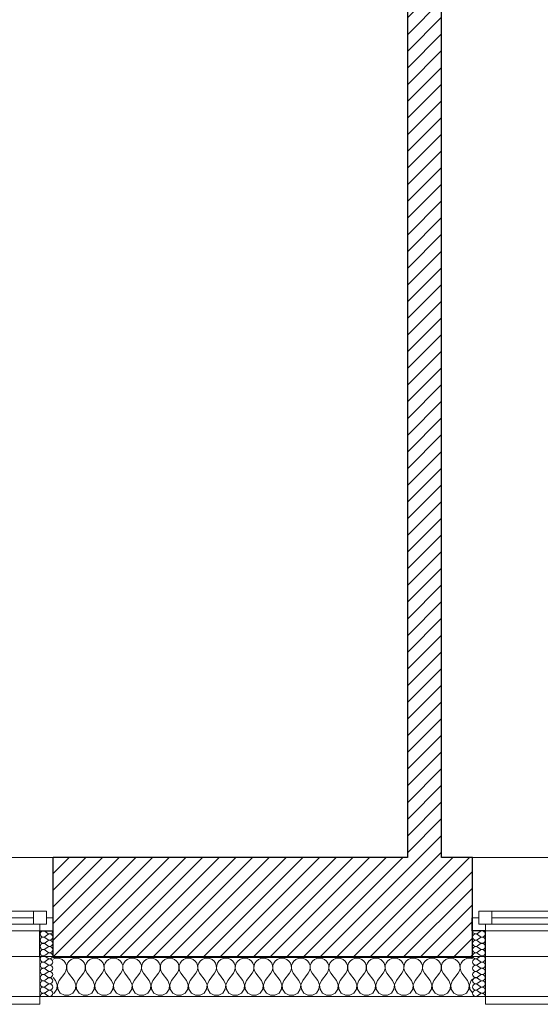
# Model space of a CAD drawing. Header units: millimetres. Extents: x -21056 to 421, y 9759 to 15589.
# Tile 108 of 120: x -583 to -385, y 9867 to 10243. Entities that reach past the tile are written whole.
import ezdxf

# ---------------------------------------------------------------- set-up
doc = ezdxf.new("R2010")
doc.units = ezdxf.units.MM
doc.header["$LTSCALE"] = 25
doc.header["$MEASUREMENT"] = 0
doc.linetypes.add('Kropki i Kreski', pattern=[670.277762, 352.777767, -176.388884, 0, -141.111112])
doc.linetypes.add('Przerywana', pattern=[240, 120, -120])
for name, color, linetype in [('Konstrukcja - Siatki mod', 7, 'Continuous'), ('KR_INW', 7, 'Continuous'), ('NAPIS_SODON', 7, 'Continuous'), ('Okna ArchiCADa', 7, 'Continuous')]:
    doc.layers.add(name, color=color, linetype=linetype)
for name, color, linetype, lineweight in [('Konstrukcja - Siatki mod_Nr_pióra__48', 1, 'Continuous', 15), ('KR_INW_Nr_pióra__101', 252, 'Continuous', 5), ('KR_INW_Nr_pióra__102', 3, 'Continuous', 5), ('KR_INW_Nr_pióra__27', 7, 'Continuous', 25), ('KR_INW_Nr_pióra__47', 7, 'Continuous', 15), ('NAPIS_SODON_Nr_pióra__1', 7, 'Continuous', 13), ('Okna ArchiCADa_Nr_pióra__1', 7, 'Continuous', 13), ('Okna ArchiCADa_Nr_pióra__27', 7, 'Continuous', 25)]:
    doc.layers.add(name, color=color, linetype=linetype, lineweight=lineweight)
pattern_1 = [(45, (0, 0), (-31.819804, 31.819804), [])]

# ---------------------------------------------------------------- blocks, each defined once
blk = doc.blocks.new('Strop_1', base_point=(179225, 121523.3))
at = {"layer": 'NAPIS_SODON_Nr_pióra__1', "linetype": 'Continuous', "flags": 128}
blk.add_lwpolyline([(179225, 121523.3), (179225.9, 107003.8), (250898.3, 107008.3), (250897.4, 121527.8)], close=True, dxfattribs=at)
blk = doc.blocks.new('*X415')
at = {"layer": 'KR_INW_Nr_pióra__102', "linetype": 'Continuous'}
for p, q in [((241990.2, 107000.2), (241983.9, 106997.4)), ((242000, 107001.6), (241990.2, 107000.2)), ((242009.8, 107000.2), (242000, 107001.6)), ((242018.8, 106996.2), (242009.8, 107000.2)), ((242026.4, 106989.9), (242018.8, 106996.2)), ((242031.9, 106981.8), (242026.4, 106989.9)), ((242035.1, 106972.5), (242031.9, 106981.8)), ((242035.6, 106962.6), (242035.1, 106972.5)), ((242036.3, 106972.5), (242035.9, 106962.6)), ((242039.5, 106981.8), (242036.3, 106972.5)), ((242045.1, 106989.9), (242039.5, 106981.8)), ((242052.7, 106996.2), (242045.1, 106989.9)), ((242061.7, 107000.2), (242052.7, 106996.2)), ((242071.4, 107001.6), (242061.7, 107000.2)), ((242081.2, 107000.2), (242071.4, 107001.6)), ((242090.2, 106996.2), (242081.2, 107000.2)), ((242097.8, 106989.9), (242090.2, 106996.2)), ((242103.4, 106981.8), (242097.8, 106989.9)), ((242106.5, 106972.5), (242103.4, 106981.8)), ((242107, 106962.6), (242106.5, 106972.5)), ((242107.8, 106972.5), (242107.3, 106962.6)), ((242110.9, 106981.8), (242107.8, 106972.5)), ((242116.5, 106989.9), (242110.9, 106981.8)), ((242124.1, 106996.2), (242116.5, 106989.9)), ((242133.1, 107000.2), (242124.1, 106996.2)), ((242142.9, 107001.6), (242133.1, 107000.2)), ((242152.6, 107000.2), (242142.9, 107001.6)), ((242161.6, 106996.2), (242152.6, 107000.2)), ((242169.2, 106989.9), (242161.6, 106996.2)), ((242174.8, 106981.8), (242169.2, 106989.9)), ((242177.9, 106972.5), (242174.8, 106981.8)), ((242178.4, 106962.6), (242177.9, 106972.5)), ((242179.2, 106972.5), (242178.7, 106962.6)), ((242182.3, 106981.8), (242179.2, 106972.5)), ((242187.9, 106989.9), (242182.3, 106981.8)), ((242195.5, 106996.2), (242187.9, 106989.9)), ((242204.5, 107000.2), (242195.5, 106996.2)), ((242214.3, 107001.6), (242204.5, 107000.2)), ((242224, 107000.2), (242214.3, 107001.6)), ((242233.1, 106996.2), (242224, 107000.2)), ((242240.6, 106989.9), (242233.1, 106996.2)), ((242246.2, 106981.8), (242240.6, 106989.9)), ((242249.4, 106972.5), (242246.2, 106981.8)), ((242249.9, 106962.6), (242249.4, 106972.5)), ((242250.6, 106972.5), (242250.1, 106962.6)), ((242253.8, 106981.8), (242250.6, 106972.5)), ((242259.4, 106989.9), (242253.8, 106981.8)), ((242266.9, 106996.2), (242259.4, 106989.9)), ((242276, 107000.2), (242266.9, 106996.2)), ((242285.7, 107001.6), (242276, 107000.2)), ((242295.5, 107000.2), (242285.7, 107001.6)), ((242304.5, 106996.2), (242295.5, 107000.2)), ((242312.1, 106989.9), (242304.5, 106996.2)), ((242317.7, 106981.8), (242312.1, 106989.9)), ((242320.8, 106972.5), (242317.7, 106981.8)), ((242321.3, 106962.6), (242320.8, 106972.5)), ((242322.1, 106972.5), (242321.6, 106962.6)), ((242325.2, 106981.8), (242322.1, 106972.5)), ((242330.8, 106989.9), (242325.2, 106981.8)), ((242338.4, 106996.2), (242330.8, 106989.9)), ((242347.4, 107000.2), (242338.4, 106996.2)), ((242357.1, 107001.6), (242347.4, 107000.2)), ((242366.9, 107000.2), (242357.1, 107001.6)), ((242375.9, 106996.2), (242366.9, 107000.2)), ((242383.5, 106989.9), (242375.9, 106996.2)), ((242389.1, 106981.8), (242383.5, 106989.9)), ((242392.2, 106972.5), (242389.1, 106981.8)), ((242392.7, 106962.6), (242392.2, 106972.5)), ((242393.5, 106972.5), (242393, 106962.6)), ((242396.6, 106981.8), (242393.5, 106972.5)), ((242402.2, 106989.9), (242396.6, 106981.8)), ((242409.8, 106996.2), (242402.2, 106989.9)), ((242418.8, 107000.2), (242409.8, 106996.2)), ((242428.6, 107001.6), (242418.8, 107000.2)), ((242438.3, 107000.2), (242428.6, 107001.6)), ((242447.3, 106996.2), (242438.3, 107000.2)), ((242454.9, 106989.9), (242447.3, 106996.2)), ((242460.5, 106981.8), (242454.9, 106989.9)), ((242463.7, 106972.5), (242460.5, 106981.8)), ((242464.1, 106962.6), (242463.7, 106972.5)), ((242464.9, 106972.5), (242464.4, 106962.6)), ((242468.1, 106981.8), (242464.9, 106972.5)), ((242473.6, 106989.9), (242468.1, 106981.8)), ((242481.2, 106996.2), (242473.6, 106989.9)), ((242490.2, 107000.2), (242481.2, 106996.2)), ((242500, 107001.6), (242490.2, 107000.2)), ((242509.8, 107000.2), (242500, 107001.6)), ((242518.8, 106996.2), (242509.8, 107000.2)), ((242526.4, 106989.9), (242518.8, 106996.2)), ((242531.9, 106981.8), (242526.4, 106989.9)), ((242535.1, 106972.5), (242531.9, 106981.8)), ((242535.6, 106962.6), (242535.1, 106972.5)), ((242536.3, 106972.5), (242535.9, 106962.6)), ((242539.5, 106981.8), (242536.3, 106972.5)), ((242545.1, 106989.9), (242539.5, 106981.8)), ((242552.7, 106996.2), (242545.1, 106989.9)), ((242561.7, 107000.2), (242552.7, 106996.2)), ((242571.4, 107001.6), (242561.7, 107000.2)), ((242581.2, 107000.2), (242571.4, 107001.6)), ((242590.2, 106996.2), (242581.2, 107000.2)), ((242597.8, 106989.9), (242590.2, 106996.2)), ((242603.4, 106981.8), (242597.8, 106989.9)), ((242606.5, 106972.5), (242603.4, 106981.8)), ((242607, 106962.6), (242606.5, 106972.5)), ((242607.8, 106972.5), (242607.3, 106962.6)), ((242610.9, 106981.8), (242607.8, 106972.5)), ((242616.5, 106989.9), (242610.9, 106981.8)), ((242624.1, 106996.2), (242616.5, 106989.9)), ((242633.1, 107000.2), (242624.1, 106996.2)), ((242642.9, 107001.6), (242633.1, 107000.2)), ((242652.6, 107000.2), (242642.9, 107001.6)), ((242661.6, 106996.2), (242652.6, 107000.2)), ((242669.2, 106989.9), (242661.6, 106996.2)), ((242674.8, 106981.8), (242669.2, 106989.9)), ((242677.9, 106972.5), (242674.8, 106981.8)), ((242678.4, 106962.6), (242677.9, 106972.5)), ((242679.2, 106972.5), (242678.7, 106962.6)), ((242682.3, 106981.8), (242679.2, 106972.5)), ((242687.9, 106989.9), (242682.3, 106981.8)), ((242695.5, 106996.2), (242687.9, 106989.9)), ((242704.5, 107000.2), (242695.5, 106996.2)), ((242714.3, 107001.6), (242704.5, 107000.2)), ((242724, 107000.2), (242714.3, 107001.6)), ((242733.1, 106996.2), (242724, 107000.2)), ((242740.6, 106989.9), (242733.1, 106996.2)), ((242746.2, 106981.8), (242740.6, 106989.9)), ((242749.4, 106972.5), (242746.2, 106981.8)), ((242749.9, 106962.6), (242749.4, 106972.5)), ((242750.6, 106972.5), (242750.1, 106962.6)), ((242753.8, 106981.8), (242750.6, 106972.5)), ((242759.4, 106989.9), (242753.8, 106981.8)), ((242766.9, 106996.2), (242759.4, 106989.9)), ((242776, 107000.2), (242766.9, 106996.2)), ((242785.7, 107001.6), (242776, 107000.2)), ((242795.5, 107000.2), (242785.7, 107001.6)), ((242804.5, 106996.2), (242795.5, 107000.2)), ((242812.1, 106989.9), (242804.5, 106996.2)), ((242817.7, 106981.8), (242812.1, 106989.9)), ((242820.8, 106972.5), (242817.7, 106981.8)), ((242821.3, 106962.6), (242820.8, 106972.5)), ((242822.1, 106972.5), (242821.6, 106962.6)), ((242825.2, 106981.8), (242822.1, 106972.5)), ((242830.8, 106989.9), (242825.2, 106981.8)), ((242838.4, 106996.2), (242830.8, 106989.9)), ((242847.4, 107000.2), (242838.4, 106996.2)), ((242857.1, 107001.6), (242847.4, 107000.2)), ((242866.9, 107000.2), (242857.1, 107001.6)), ((242875.9, 106996.2), (242866.9, 107000.2)), ((242883.5, 106989.9), (242875.9, 106996.2)), ((242889.1, 106981.8), (242883.5, 106989.9)), ((242892.2, 106972.5), (242889.1, 106981.8)), ((242892.7, 106962.6), (242892.2, 106972.5)), ((242893.5, 106972.5), (242893, 106962.6)), ((242896.6, 106981.8), (242893.5, 106972.5)), ((242902.2, 106989.9), (242896.6, 106981.8)), ((242909.8, 106996.2), (242902.2, 106989.9)), ((242918.8, 107000.2), (242909.8, 106996.2)), ((242928.6, 107001.6), (242918.8, 107000.2)), ((242938.3, 107000.2), (242928.6, 107001.6)), ((242947.3, 106996.2), (242938.3, 107000.2)), ((242954.9, 106989.9), (242947.3, 106996.2)), ((242960.5, 106981.8), (242954.9, 106989.9)), ((242963.7, 106972.5), (242960.5, 106981.8)), ((242964.1, 106962.6), (242963.7, 106972.5)), ((242964.9, 106972.5), (242964.4, 106962.6)), ((242968.1, 106981.8), (242964.9, 106972.5)), ((242973.6, 106989.9), (242968.1, 106981.8)), ((242981.2, 106996.2), (242973.6, 106989.9)), ((242990.2, 107000.2), (242981.2, 106996.2)), ((243000, 107001.6), (242990.2, 107000.2)), ((243009.8, 107000.2), (243000, 107001.6)), ((243018.8, 106996.2), (243009.8, 107000.2)), ((243026.4, 106989.9), (243018.8, 106996.2)), ((243031.9, 106981.8), (243026.4, 106989.9)), ((243035.1, 106972.5), (243031.9, 106981.8)), ((243035.6, 106962.6), (243035.1, 106972.5)), ((243036.3, 106972.5), (243035.9, 106962.6)), ((243039.5, 106981.8), (243036.3, 106972.5)), ((243045.1, 106989.9), (243039.5, 106981.8)), ((243052.7, 106996.2), (243045.1, 106989.9)), ((243061.7, 107000.2), (243052.7, 106996.2)), ((243071.4, 107001.6), (243061.7, 107000.2)), ((243081.2, 107000.2), (243071.4, 107001.6)), ((243090.2, 106996.2), (243081.2, 107000.2)), ((243097.8, 106989.9), (243090.2, 106996.2)), ((243103.4, 106981.8), (243097.8, 106989.9)), ((243106.5, 106972.5), (243103.4, 106981.8)), ((243107, 106962.6), (243106.5, 106972.5)), ((243107.8, 106972.5), (243107.3, 106962.6)), ((243110.9, 106981.8), (243107.8, 106972.5)), ((243116.5, 106989.9), (243110.9, 106981.8)), ((243124.1, 106996.2), (243116.5, 106989.9)), ((243133.1, 107000.2), (243124.1, 106996.2)), ((243142.9, 107001.6), (243133.1, 107000.2)), ((243152.6, 107000.2), (243142.9, 107001.6)), ((243161.6, 106996.2), (243152.6, 107000.2)), ((243169.2, 106989.9), (243161.6, 106996.2)), ((243174.8, 106981.8), (243169.2, 106989.9)), ((243177.9, 106972.5), (243174.8, 106981.8)), ((243178.4, 106962.6), (243177.9, 106972.5)), ((243179.2, 106972.5), (243178.7, 106962.6)), ((243182.3, 106981.8), (243179.2, 106972.5)), ((243187.9, 106989.9), (243182.3, 106981.8)), ((243195.5, 106996.2), (243187.9, 106989.9)), ((243204.5, 107000.2), (243195.5, 106996.2)), ((243214.3, 107001.6), (243204.5, 107000.2)), ((243224, 107000.2), (243214.3, 107001.6)), ((243233.1, 106996.2), (243224, 107000.2)), ((243240.6, 106989.9), (243233.1, 106996.2)), ((243246.2, 106981.8), (243240.6, 106989.9)), ((243249.4, 106972.5), (243246.2, 106981.8)), ((243249.9, 106962.6), (243249.4, 106972.5)), ((243250.6, 106972.5), (243250.1, 106962.6)), ((243253.8, 106981.8), (243250.6, 106972.5)), ((243259.4, 106989.9), (243253.8, 106981.8)), ((243266.9, 106996.2), (243259.4, 106989.9)), ((243276, 107000.2), (243266.9, 106996.2)), ((243285.7, 107001.6), (243276, 107000.2)), ((243295.5, 107000.2), (243285.7, 107001.6)), ((243304.5, 106996.2), (243295.5, 107000.2)), ((243312.1, 106989.9), (243304.5, 106996.2)), ((243317.7, 106981.8), (243312.1, 106989.9)), ((243320.8, 106972.5), (243317.7, 106981.8)), ((243321.3, 106962.6), (243320.8, 106972.5)), ((243322.1, 106972.5), (243321.6, 106962.6)), ((243325.2, 106981.8), (243322.1, 106972.5)), ((243330.8, 106989.9), (243325.2, 106981.8)), ((243338.4, 106996.2), (243330.8, 106989.9)), ((243347.4, 107000.2), (243338.4, 106996.2)), ((243357.1, 107001.6), (243347.4, 107000.2)), ((243366.9, 107000.2), (243357.1, 107001.6)), ((243375.9, 106996.2), (243366.9, 107000.2)), ((243383.5, 106989.9), (243375.9, 106996.2)), ((243389.1, 106981.8), (243383.5, 106989.9)), ((243392.2, 106972.5), (243389.1, 106981.8)), ((243392.7, 106962.6), (243392.2, 106972.5)), ((243393.5, 106972.5), (243393, 106962.6)), ((243396.6, 106981.8), (243393.5, 106972.5)), ((243402.2, 106989.9), (243396.6, 106981.8)), ((243409.8, 106996.2), (243402.2, 106989.9)), ((243418.8, 107000.2), (243409.8, 106996.2)), ((243428.6, 107001.6), (243418.8, 107000.2)), ((243438.3, 107000.2), (243428.6, 107001.6)), ((243447.3, 106996.2), (243438.3, 107000.2)), ((243454.9, 106989.9), (243447.3, 106996.2)), ((243460.5, 106981.8), (243454.9, 106989.9)), ((243463.7, 106972.5), (243460.5, 106981.8)), ((243464.1, 106962.6), (243463.7, 106972.5)), ((243464.9, 106972.5), (243464.4, 106962.6)), ((243468.1, 106981.8), (243464.9, 106972.5)), ((243473.6, 106989.9), (243468.1, 106981.8)), ((243481.2, 106996.2), (243473.6, 106989.9)), ((243490.2, 107000.2), (243481.2, 106996.2)), ((243500, 107001.6), (243490.2, 107000.2)), ((243509.8, 107000.2), (243500, 107001.6)), ((243518.8, 106996.2), (243509.8, 107000.2)), ((243526.4, 106989.9), (243518.8, 106996.2)), ((243531.9, 106981.8), (243526.4, 106989.9)), ((243535.1, 106972.5), (243531.9, 106981.8)), ((243535.6, 106962.6), (243535.1, 106972.5)), ((243536.3, 106972.5), (243535.9, 106962.6)), ((243539.5, 106981.8), (243536.3, 106972.5)), ((243545.1, 106989.9), (243539.5, 106981.8)), ((243552.7, 106996.2), (243545.1, 106989.9)), ((243561.7, 107000.2), (243552.7, 106996.2)), ((243571.4, 107001.6), (243561.7, 107000.2)), ((243581.2, 107000.2), (243571.4, 107001.6)), ((243582.6, 106999.6), (243581.2, 107000.2)), ((241992.9, 106915.9), (241983.9, 106927.8)), ((242007.1, 106915.9), (242028.6, 106944.4)), ((242028.6, 106944.4), (242033.3, 106953.1)), ((242033.3, 106953.1), (242035.6, 106962.6)), ((242035.9, 106962.6), (242038.1, 106953.1)), ((242038.1, 106953.1), (242042.9, 106944.4)), ((242064.3, 106915.9), (242042.9, 106944.4)), ((242078.6, 106915.9), (242100, 106944.4)), ((242100, 106944.4), (242104.8, 106953.1)), ((242104.8, 106953.1), (242107, 106962.6)), ((242107.3, 106962.6), (242109.5, 106953.1)), ((242109.5, 106953.1), (242114.3, 106944.4)), ((242135.7, 106915.9), (242114.3, 106944.4)), ((242150, 106915.9), (242171.4, 106944.4)), ((242171.4, 106944.4), (242176.2, 106953.1)), ((242176.2, 106953.1), (242178.4, 106962.6)), ((242178.7, 106962.6), (242180.9, 106953.1)), ((242180.9, 106953.1), (242185.7, 106944.4)), ((242207.1, 106915.9), (242185.7, 106944.4)), ((242221.4, 106915.9), (242242.9, 106944.4)), ((242242.9, 106944.4), (242247.6, 106953.1)), ((242247.6, 106953.1), (242249.9, 106962.6)), ((242250.1, 106962.6), (242252.4, 106953.1)), ((242252.4, 106953.1), (242257.1, 106944.4)), ((242278.6, 106915.9), (242257.1, 106944.4)), ((242292.9, 106915.9), (242314.3, 106944.4)), ((242314.3, 106944.4), (242319.1, 106953.1)), ((242319.1, 106953.1), (242321.3, 106962.6)), ((242321.6, 106962.6), (242323.8, 106953.1)), ((242323.8, 106953.1), (242328.6, 106944.4)), ((242350, 106915.9), (242328.6, 106944.4)), ((242364.3, 106915.9), (242385.7, 106944.4)), ((242385.7, 106944.4), (242390.5, 106953.1)), ((242390.5, 106953.1), (242392.7, 106962.6)), ((242393, 106962.6), (242395.2, 106953.1)), ((242395.2, 106953.1), (242400, 106944.4)), ((242421.4, 106915.9), (242400, 106944.4)), ((242435.7, 106915.9), (242457.1, 106944.4)), ((242457.1, 106944.4), (242461.9, 106953.1)), ((242461.9, 106953.1), (242464.1, 106962.6)), ((242464.4, 106962.6), (242466.7, 106953.1)), ((242466.7, 106953.1), (242471.4, 106944.4)), ((242492.9, 106915.9), (242471.4, 106944.4)), ((242507.1, 106915.9), (242528.6, 106944.4)), ((242528.6, 106944.4), (242533.3, 106953.1)), ((242533.3, 106953.1), (242535.6, 106962.6)), ((242535.9, 106962.6), (242538.1, 106953.1)), ((242538.1, 106953.1), (242542.9, 106944.4)), ((242564.3, 106915.9), (242542.9, 106944.4)), ((242578.6, 106915.9), (242600, 106944.4)), ((242600, 106944.4), (242604.8, 106953.1)), ((242604.8, 106953.1), (242607, 106962.6)), ((242607.3, 106962.6), (242609.5, 106953.1)), ((242609.5, 106953.1), (242614.3, 106944.4)), ((242635.7, 106915.9), (242614.3, 106944.4)), ((242650, 106915.9), (242671.4, 106944.4)), ((242671.4, 106944.4), (242676.2, 106953.1)), ((242676.2, 106953.1), (242678.4, 106962.6)), ((242678.7, 106962.6), (242680.9, 106953.1)), ((242680.9, 106953.1), (242685.7, 106944.4)), ((242707.1, 106915.9), (242685.7, 106944.4)), ((242721.4, 106915.9), (242742.9, 106944.4)), ((242742.9, 106944.4), (242747.6, 106953.1)), ((242747.6, 106953.1), (242749.9, 106962.6)), ((242750.1, 106962.6), (242752.4, 106953.1)), ((242752.4, 106953.1), (242757.1, 106944.4)), ((242778.6, 106915.9), (242757.1, 106944.4)), ((242792.9, 106915.9), (242814.3, 106944.4)), ((242814.3, 106944.4), (242819.1, 106953.1)), ((242819.1, 106953.1), (242821.3, 106962.6)), ((242821.6, 106962.6), (242823.8, 106953.1)), ((242823.8, 106953.1), (242828.6, 106944.4)), ((242850, 106915.9), (242828.6, 106944.4)), ((242864.3, 106915.9), (242885.7, 106944.4)), ((242885.7, 106944.4), (242890.5, 106953.1)), ((242890.5, 106953.1), (242892.7, 106962.6)), ((242893, 106962.6), (242895.2, 106953.1)), ((242895.2, 106953.1), (242900, 106944.4)), ((242921.4, 106915.9), (242900, 106944.4)), ((242935.7, 106915.9), (242957.1, 106944.4)), ((242957.1, 106944.4), (242961.9, 106953.1)), ((242961.9, 106953.1), (242964.1, 106962.6)), ((242964.4, 106962.6), (242966.7, 106953.1)), ((242966.7, 106953.1), (242971.4, 106944.4)), ((242992.9, 106915.9), (242971.4, 106944.4)), ((243007.1, 106915.9), (243028.6, 106944.4)), ((243028.6, 106944.4), (243033.3, 106953.1)), ((243033.3, 106953.1), (243035.6, 106962.6)), ((243035.9, 106962.6), (243038.1, 106953.1)), ((243038.1, 106953.1), (243042.9, 106944.4)), ((243064.3, 106915.9), (243042.9, 106944.4)), ((243078.6, 106915.9), (243100, 106944.4)), ((243100, 106944.4), (243104.8, 106953.1)), ((243104.8, 106953.1), (243107, 106962.6)), ((243107.3, 106962.6), (243109.5, 106953.1)), ((243109.5, 106953.1), (243114.3, 106944.4)), ((243135.7, 106915.9), (243114.3, 106944.4)), ((243150, 106915.9), (243171.4, 106944.4)), ((243171.4, 106944.4), (243176.2, 106953.1)), ((243176.2, 106953.1), (243178.4, 106962.6)), ((243178.7, 106962.6), (243180.9, 106953.1)), ((243180.9, 106953.1), (243185.7, 106944.4)), ((243207.1, 106915.9), (243185.7, 106944.4)), ((243221.4, 106915.9), (243242.9, 106944.4)), ((243242.9, 106944.4), (243247.6, 106953.1)), ((243247.6, 106953.1), (243249.9, 106962.6)), ((243250.1, 106962.6), (243252.4, 106953.1)), ((243252.4, 106953.1), (243257.1, 106944.4)), ((243278.6, 106915.9), (243257.1, 106944.4)), ((243292.9, 106915.9), (243314.3, 106944.4)), ((243314.3, 106944.4), (243319.1, 106953.1)), ((243319.1, 106953.1), (243321.3, 106962.6)), ((243321.6, 106962.6), (243323.8, 106953.1)), ((243323.8, 106953.1), (243328.6, 106944.4)), ((243350, 106915.9), (243328.6, 106944.4)), ((243364.3, 106915.9), (243385.7, 106944.4)), ((243385.7, 106944.4), (243390.5, 106953.1)), ((243390.5, 106953.1), (243392.7, 106962.6)), ((243393, 106962.6), (243395.2, 106953.1)), ((243395.2, 106953.1), (243400, 106944.4)), ((243421.4, 106915.9), (243400, 106944.4)), ((243435.7, 106915.9), (243457.1, 106944.4)), ((243457.1, 106944.4), (243461.9, 106953.1)), ((243461.9, 106953.1), (243464.1, 106962.6)), ((243464.4, 106962.6), (243466.7, 106953.1)), ((243466.7, 106953.1), (243471.4, 106944.4)), ((243492.9, 106915.9), (243471.4, 106944.4)), ((243507.1, 106915.9), (243528.6, 106944.4)), ((243528.6, 106944.4), (243533.3, 106953.1)), ((243533.3, 106953.1), (243535.6, 106962.6)), ((243535.9, 106962.6), (243538.1, 106953.1)), ((243538.1, 106953.1), (243542.9, 106944.4)), ((243564.3, 106915.9), (243542.9, 106944.4)), ((241999.6, 106899.8), (241992.9, 106915.9)), ((241997.9, 106882.5), (241999.6, 106899.8)), ((242007.1, 106915.9), (242000.4, 106899.8)), ((242000.4, 106899.8), (242002.1, 106882.5)), ((242071, 106899.8), (242064.3, 106915.9)), ((242069.4, 106882.5), (242071, 106899.8)), ((242078.6, 106915.9), (242071.8, 106899.8)), ((242071.8, 106899.8), (242073.5, 106882.5)), ((242142.4, 106899.8), (242135.7, 106915.9)), ((242140.8, 106882.5), (242142.4, 106899.8)), ((242150, 106915.9), (242143.3, 106899.8)), ((242143.3, 106899.8), (242144.9, 106882.5)), ((242213.9, 106899.8), (242207.1, 106915.9)), ((242212.2, 106882.5), (242213.9, 106899.8)), ((242221.4, 106915.9), (242214.7, 106899.8)), ((242214.7, 106899.8), (242216.3, 106882.5)), ((242285.3, 106899.8), (242278.6, 106915.9)), ((242283.7, 106882.5), (242285.3, 106899.8)), ((242292.9, 106915.9), (242286.1, 106899.8)), ((242286.1, 106899.8), (242287.8, 106882.5)), ((242356.7, 106899.8), (242350, 106915.9)), ((242355.1, 106882.5), (242356.7, 106899.8)), ((242364.3, 106915.9), (242357.6, 106899.8)), ((242357.6, 106899.8), (242359.2, 106882.5)), ((242428.2, 106899.8), (242421.4, 106915.9)), ((242426.5, 106882.5), (242428.2, 106899.8)), ((242435.7, 106915.9), (242429, 106899.8)), ((242429, 106899.8), (242430.6, 106882.5)), ((242499.6, 106899.8), (242492.9, 106915.9)), ((242497.9, 106882.5), (242499.6, 106899.8)), ((242507.1, 106915.9), (242500.4, 106899.8)), ((242500.4, 106899.8), (242502.1, 106882.5)), ((242571, 106899.8), (242564.3, 106915.9)), ((242569.4, 106882.5), (242571, 106899.8)), ((242578.6, 106915.9), (242571.8, 106899.8)), ((242571.8, 106899.8), (242573.5, 106882.5)), ((242642.4, 106899.8), (242635.7, 106915.9)), ((242640.8, 106882.5), (242642.4, 106899.8)), ((242650, 106915.9), (242643.3, 106899.8)), ((242643.3, 106899.8), (242644.9, 106882.5)), ((242713.9, 106899.8), (242707.1, 106915.9)), ((242712.2, 106882.5), (242713.9, 106899.8)), ((242721.4, 106915.9), (242714.7, 106899.8)), ((242714.7, 106899.8), (242716.3, 106882.5)), ((242785.3, 106899.8), (242778.6, 106915.9)), ((242783.7, 106882.5), (242785.3, 106899.8)), ((242792.9, 106915.9), (242786.1, 106899.8)), ((242786.1, 106899.8), (242787.8, 106882.5)), ((242856.7, 106899.8), (242850, 106915.9)), ((242855.1, 106882.5), (242856.7, 106899.8)), ((242864.3, 106915.9), (242857.6, 106899.8)), ((242857.6, 106899.8), (242859.2, 106882.5)), ((242928.2, 106899.8), (242921.4, 106915.9)), ((242926.5, 106882.5), (242928.2, 106899.8)), ((242935.7, 106915.9), (242929, 106899.8)), ((242929, 106899.8), (242930.6, 106882.5)), ((242999.6, 106899.8), (242992.9, 106915.9)), ((242997.9, 106882.5), (242999.6, 106899.8)), ((243007.1, 106915.9), (243000.4, 106899.8)), ((243000.4, 106899.8), (243002.1, 106882.5)), ((243071, 106899.8), (243064.3, 106915.9)), ((243069.4, 106882.5), (243071, 106899.8)), ((243078.6, 106915.9), (243071.8, 106899.8)), ((243071.8, 106899.8), (243073.5, 106882.5)), ((243142.4, 106899.8), (243135.7, 106915.9)), ((243140.8, 106882.5), (243142.4, 106899.8)), ((243150, 106915.9), (243143.3, 106899.8)), ((243143.3, 106899.8), (243144.9, 106882.5)), ((243213.9, 106899.8), (243207.1, 106915.9)), ((243212.2, 106882.5), (243213.9, 106899.8)), ((243221.4, 106915.9), (243214.7, 106899.8)), ((243214.7, 106899.8), (243216.3, 106882.5)), ((243285.3, 106899.8), (243278.6, 106915.9)), ((243283.7, 106882.5), (243285.3, 106899.8)), ((243292.9, 106915.9), (243286.1, 106899.8)), ((243286.1, 106899.8), (243287.8, 106882.5)), ((243356.7, 106899.8), (243350, 106915.9)), ((243355.1, 106882.5), (243356.7, 106899.8)), ((243364.3, 106915.9), (243357.6, 106899.8)), ((243357.6, 106899.8), (243359.2, 106882.5)), ((243428.2, 106899.8), (243421.4, 106915.9)), ((243426.5, 106882.5), (243428.2, 106899.8)), ((243435.7, 106915.9), (243429, 106899.8)), ((243429, 106899.8), (243430.6, 106882.5)), ((243499.6, 106899.8), (243492.9, 106915.9)), ((243497.9, 106882.5), (243499.6, 106899.8)), ((243507.1, 106915.9), (243500.4, 106899.8)), ((243500.4, 106899.8), (243502.1, 106882.5)), ((243571, 106899.8), (243564.3, 106915.9)), ((243569.4, 106882.5), (243571, 106899.8)), ((243578.6, 106915.9), (243571.8, 106899.8)), ((243571.8, 106899.8), (243573.5, 106882.5)), ((243578.6, 106915.9), (243582.6, 106921.2)), ((241983.9, 106865.7), (241988.3, 106868)), ((241988.3, 106868), (241997.9, 106882.5)), ((242002.1, 106882.5), (242011.7, 106868)), ((242011.7, 106868), (242027, 106859.8)), ((242027, 106859.8), (242044.4, 106859.8)), ((242044.4, 106859.8), (242059.7, 106868)), ((242059.7, 106868), (242069.4, 106882.5)), ((242073.5, 106882.5), (242083.1, 106868)), ((242083.1, 106868), (242098.4, 106859.8)), ((242098.4, 106859.8), (242115.8, 106859.8)), ((242115.8, 106859.8), (242131.2, 106868)), ((242131.2, 106868), (242140.8, 106882.5)), ((242144.9, 106882.5), (242154.5, 106868)), ((242154.5, 106868), (242169.9, 106859.8)), ((242169.9, 106859.8), (242187.3, 106859.8)), ((242187.3, 106859.8), (242202.6, 106868)), ((242202.6, 106868), (242212.2, 106882.5)), ((242216.3, 106882.5), (242226, 106868)), ((242226, 106868), (242241.3, 106859.8)), ((242241.3, 106859.8), (242258.7, 106859.8)), ((242258.7, 106859.8), (242274, 106868)), ((242274, 106868), (242283.7, 106882.5)), ((242287.8, 106882.5), (242297.4, 106868)), ((242297.4, 106868), (242312.7, 106859.8)), ((242312.7, 106859.8), (242330.1, 106859.8)), ((242330.1, 106859.8), (242345.5, 106868)), ((242345.5, 106868), (242355.1, 106882.5)), ((242359.2, 106882.5), (242368.8, 106868)), ((242368.8, 106868), (242384.2, 106859.8)), ((242384.2, 106859.8), (242401.6, 106859.8)), ((242401.6, 106859.8), (242416.9, 106868)), ((242416.9, 106868), (242426.5, 106882.5)), ((242430.6, 106882.5), (242440.3, 106868)), ((242440.3, 106868), (242455.6, 106859.8)), ((242455.6, 106859.8), (242473, 106859.8)), ((242473, 106859.8), (242488.3, 106868)), ((242488.3, 106868), (242497.9, 106882.5)), ((242502.1, 106882.5), (242511.7, 106868)), ((242511.7, 106868), (242527, 106859.8)), ((242527, 106859.8), (242544.4, 106859.8)), ((242544.4, 106859.8), (242559.7, 106868)), ((242559.7, 106868), (242569.4, 106882.5)), ((242573.5, 106882.5), (242583.1, 106868)), ((242583.1, 106868), (242598.4, 106859.8)), ((242598.4, 106859.8), (242615.8, 106859.8)), ((242615.8, 106859.8), (242631.2, 106868)), ((242631.2, 106868), (242640.8, 106882.5)), ((242644.9, 106882.5), (242654.5, 106868)), ((242654.5, 106868), (242669.9, 106859.8)), ((242669.9, 106859.8), (242687.3, 106859.8)), ((242687.3, 106859.8), (242702.6, 106868)), ((242702.6, 106868), (242712.2, 106882.5)), ((242716.3, 106882.5), (242726, 106868)), ((242726, 106868), (242741.3, 106859.8)), ((242741.3, 106859.8), (242758.7, 106859.8)), ((242758.7, 106859.8), (242774, 106868)), ((242774, 106868), (242783.7, 106882.5)), ((242787.8, 106882.5), (242797.4, 106868)), ((242797.4, 106868), (242812.7, 106859.8)), ((242812.7, 106859.8), (242830.1, 106859.8)), ((242830.1, 106859.8), (242845.5, 106868)), ((242845.5, 106868), (242855.1, 106882.5)), ((242859.2, 106882.5), (242868.8, 106868)), ((242868.8, 106868), (242884.2, 106859.8)), ((242884.2, 106859.8), (242901.6, 106859.8)), ((242901.6, 106859.8), (242916.9, 106868)), ((242916.9, 106868), (242926.5, 106882.5)), ((242930.6, 106882.5), (242940.3, 106868)), ((242940.3, 106868), (242955.6, 106859.8)), ((242955.6, 106859.8), (242973, 106859.8)), ((242973, 106859.8), (242988.3, 106868)), ((242988.3, 106868), (242997.9, 106882.5)), ((243002.1, 106882.5), (243011.7, 106868)), ((243011.7, 106868), (243027, 106859.8)), ((243027, 106859.8), (243044.4, 106859.8)), ((243044.4, 106859.8), (243059.7, 106868)), ((243059.7, 106868), (243069.4, 106882.5)), ((243073.5, 106882.5), (243083.1, 106868)), ((243083.1, 106868), (243098.4, 106859.8)), ((243098.4, 106859.8), (243115.8, 106859.8)), ((243115.8, 106859.8), (243131.2, 106868)), ((243131.2, 106868), (243140.8, 106882.5)), ((243144.9, 106882.5), (243154.5, 106868)), ((243154.5, 106868), (243169.9, 106859.8)), ((243169.9, 106859.8), (243187.3, 106859.8)), ((243187.3, 106859.8), (243202.6, 106868)), ((243202.6, 106868), (243212.2, 106882.5)), ((243216.3, 106882.5), (243226, 106868)), ((243226, 106868), (243241.3, 106859.8)), ((243241.3, 106859.8), (243258.7, 106859.8)), ((243258.7, 106859.8), (243274, 106868)), ((243274, 106868), (243283.7, 106882.5)), ((243287.8, 106882.5), (243297.4, 106868)), ((243297.4, 106868), (243312.7, 106859.8)), ((243312.7, 106859.8), (243330.1, 106859.8)), ((243330.1, 106859.8), (243345.5, 106868)), ((243345.5, 106868), (243355.1, 106882.5)), ((243359.2, 106882.5), (243368.8, 106868)), ((243368.8, 106868), (243384.2, 106859.8)), ((243384.2, 106859.8), (243401.6, 106859.8)), ((243401.6, 106859.8), (243416.9, 106868)), ((243416.9, 106868), (243426.5, 106882.5)), ((243430.6, 106882.5), (243440.3, 106868)), ((243440.3, 106868), (243455.6, 106859.8)), ((243455.6, 106859.8), (243473, 106859.8)), ((243473, 106859.8), (243488.3, 106868)), ((243488.3, 106868), (243497.9, 106882.5)), ((243502.1, 106882.5), (243511.7, 106868)), ((243511.7, 106868), (243527, 106859.8)), ((243527, 106859.8), (243544.4, 106859.8)), ((243544.4, 106859.8), (243559.7, 106868)), ((243559.7, 106868), (243569.4, 106882.5)), ((243573.5, 106882.5), (243582.6, 106868.8))]:
    blk.add_line(p, q, dxfattribs=at)
blk = doc.blocks.new('*X431')
at = {"layer": 'KR_INW_Nr_pióra__102', "linetype": 'Continuous'}
for p, q in [((241963.7, 107095.6), (241954.2, 107102.8)), ((241963.7, 107090.9), (241954.2, 107083.7)), ((241963.7, 107071.8), (241954.2, 107079)), ((241963.7, 107067), (241954.2, 107059.9)), ((241963.7, 107048), (241954.2, 107055.1)), ((241963.7, 107043.2), (241954.2, 107036.1)), ((241963.7, 107024.2), (241954.2, 107031.3)), ((241963.7, 107019.4), (241954.2, 107012.3)), ((241963.7, 107000.4), (241954.2, 107007.5)), ((241963.7, 106995.6), (241954.2, 106988.5)), ((241963.7, 106976.6), (241954.2, 106983.7)), ((241963.7, 106971.8), (241954.2, 106964.7)), ((241963.7, 106952.8), (241954.2, 106959.9)), ((241963.7, 106948), (241954.2, 106940.9)), ((241963.7, 106929), (241954.2, 106936.1)), ((241963.7, 106924.2), (241954.2, 106917)), ((241963.7, 106905.1), (241954.2, 106912.3)), ((241963.7, 106900.4), (241954.2, 106893.2)), ((241963.7, 106881.3), (241954.2, 106888.5)), ((241963.7, 106876.6), (241954.2, 106869.4)), ((241963.7, 106857.5), (241954.2, 106864.7))]:
    blk.add_line(p, q, dxfattribs=at)
for centre, start, end in [((241947, 107093.2), 53.1301, 180), ((241947, 107093.2), 180, 306.8699), ((241947, 107069.4), 53.1301, 180), ((241970.8, 107105.1), 233.1301, 0), ((241970.8, 107081.3), 233.1301, 126.8699), ((241947, 107069.4), 180, 306.8699), ((241947, 107045.6), 53.1301, 180), ((241947, 107045.6), 180, 306.8699), ((241970.8, 107057.5), 233.1301, 126.8699), ((241970.8, 107033.7), 233.1301, 126.8699), ((241947, 107021.8), 53.1301, 180), ((241947, 107021.8), 180, 306.8699), ((241947, 106998), 53.1301, 180), ((241970.8, 107009.9), 233.1301, 126.8699), ((241947, 106998), 180, 306.8699), ((241947, 106974.2), 53.1301, 180), ((241947, 106974.2), 180, 306.8699), ((241970.8, 106986.1), 233.1301, 126.8699), ((241970.8, 106962.3), 233.1301, 126.8699), ((241947, 106950.4), 53.1301, 180), ((241947, 106950.4), 180, 306.8699), ((241947, 106926.6), 53.1301, 180), ((241970.8, 106938.5), 233.1301, 126.8699), ((241947, 106926.6), 180, 306.8699), ((241947, 106902.8), 53.1301, 180), ((241947, 106902.8), 180, 306.8699), ((241947, 106879), 53.1301, 180), ((241970.8, 106914.7), 233.1301, 126.8699), ((241970.8, 106890.9), 233.1301, 126.8699), ((241947, 106879), 180, 306.8699), ((241947, 106855.1), 53.1301, 180), ((241970.8, 106867), 233.1301, 126.8699)]:
    blk.add_arc(centre, 11.9, start, end, dxfattribs=at)
blk = doc.blocks.new('*X432')
at = {"layer": 'KR_INW_Nr_pióra__102', "linetype": 'Continuous'}
for p, q in [((243602.8, 107095.6), (243612.3, 107102.8)), ((243602.8, 107090.9), (243612.3, 107083.7)), ((243602.8, 107071.8), (243612.3, 107079)), ((243602.8, 107067), (243612.3, 107059.9)), ((243602.8, 107048), (243612.3, 107055.1)), ((243602.8, 107043.2), (243612.3, 107036.1)), ((243602.8, 107024.2), (243612.3, 107031.3)), ((243602.8, 107019.4), (243612.3, 107012.3)), ((243602.8, 107000.4), (243612.3, 107007.5)), ((243602.8, 106995.6), (243612.3, 106988.5)), ((243602.8, 106976.6), (243612.3, 106983.7)), ((243602.8, 106971.8), (243612.3, 106964.7)), ((243602.8, 106952.8), (243612.3, 106959.9)), ((243602.8, 106948), (243612.3, 106940.9)), ((243602.8, 106929), (243612.3, 106936.1)), ((243602.8, 106924.2), (243612.3, 106917)), ((243602.8, 106905.1), (243612.3, 106912.3)), ((243602.8, 106900.4), (243612.3, 106893.2)), ((243602.8, 106881.3), (243612.3, 106888.5)), ((243602.8, 106876.6), (243612.3, 106869.4)), ((243602.8, 106857.5), (243612.3, 106864.7))]:
    blk.add_line(p, q, dxfattribs=at)
for centre, start, end in [((243595.6, 107105.1), 180, 306.8699), ((243595.6, 107081.3), 53.1301, 306.8699), ((243619.5, 107093.2), 0, 126.8699), ((243619.5, 107093.2), 233.1301, 0), ((243619.5, 107069.4), 0, 126.8699), ((243595.6, 107057.5), 53.1301, 306.8699), ((243595.6, 107033.7), 53.1301, 306.8699), ((243619.5, 107069.4), 233.1301, 0), ((243619.5, 107045.6), 0, 126.8699), ((243619.5, 107045.6), 233.1301, 0), ((243595.6, 107009.9), 53.1301, 306.8699), ((243619.5, 107021.8), 0, 126.8699), ((243619.5, 107021.8), 233.1301, 0), ((243619.5, 106998), 0, 126.8699), ((243595.6, 106986.1), 53.1301, 306.8699), ((243595.6, 106962.3), 53.1301, 306.8699), ((243619.5, 106998), 233.1301, 0), ((243619.5, 106974.2), 0, 126.8699), ((243619.5, 106974.2), 233.1301, 0), ((243595.6, 106938.5), 53.1301, 306.8699), ((243619.5, 106950.4), 0, 126.8699), ((243619.5, 106950.4), 233.1301, 0), ((243619.5, 106926.6), 0, 126.8699), ((243595.6, 106914.7), 53.1301, 306.8699), ((243595.6, 106890.9), 53.1301, 306.8699), ((243619.5, 106926.6), 233.1301, 0), ((243619.5, 106902.8), 0, 126.8699), ((243619.5, 106902.8), 233.1301, 0), ((243619.5, 106879), 0, 126.8699), ((243595.6, 106867), 53.1301, 306.8699), ((243619.5, 106879), 233.1301, 0), ((243619.5, 106855.1), 0, 126.8699)]:
    blk.add_arc(centre, 11.9, start, end, dxfattribs=at)
blk = doc.blocks.new('Okno dwuskrzydłowe 19_5')
at = {"layer": 'Okna ArchiCADa_Nr_pióra__1', "linetype": 'Continuous'}
for p, q in [((-566.8, 230), (566.8, 230)), ((-566.8, 0), (-541.8, 0)), ((-541.8, 25), (-491.8, 25)), ((-541.8, -25), (-541.8, 25)), ((-541.8, 0), (-541.8, -25)), ((-491.8, 25), (-50, 25)), ((-491.8, 25), (-491.8, -25)), ((-491.8, 25), (-50, 25)), ((-491.8, 0), (-50, 0)), ((-50, -25), (-50, 25)), ((-50, 25), (0, 25)), ((0, 25), (0, -25)), ((0, 25), (50, 25)), ((0, -25), (0, 25)), ((50, 25), (491.8, 25)), ((50, 25), (50, -25)), ((50, 25), (491.8, 25)), ((50, 0), (491.8, 0)), ((491.8, -25), (491.8, 25)), ((491.8, 25), (541.8, 25)), ((541.8, 25), (541.8, -25)), ((541.8, -25), (541.8, 0)), ((541.8, 0), (566.8, 0)), ((-541.8, -25), (-516.8, -25)), ((-491.8, -25), (-541.8, -25)), ((-516.8, -25), (-516.8, -50)), ((-50, -25), (-491.8, -25)), ((0, -25), (-50, -25)), ((50, -25), (0, -25)), ((491.8, -25), (50, -25)), ((541.8, -25), (491.8, -25)), ((516.8, -50), (516.8, -25)), ((516.8, -25), (541.8, -25)), ((-516.8, -50), (-566.8, -50)), ((0, -50), (-516.8, -50)), ((516.8, -50), (0, -50)), ((566.8, -50), (516.8, -50)), ((-516.8, -300), (-516.8, -330)), ((516.8, -330), (516.8, -300)), ((-516.8, -330), (516.8, -330))]:
    blk.add_line(p, q, dxfattribs=at)
at = {"layer": 'Okna ArchiCADa_Nr_pióra__1', "linetype": 'Przerywana'}
blk.add_line((-516.8, -300), (516.8, -300), dxfattribs=at)
at = {"layer": 'Okna ArchiCADa_Nr_pióra__27', "linetype": 'Continuous'}
for p, q in [((-566.8, -50), (-566.8, 0)), ((566.8, -50), (566.8, 0)), ((-516.8, -50), (-566.8, -50)), ((516.8, -50), (566.8, -50))]:
    blk.add_line(p, q, dxfattribs=at)
blk = doc.blocks.new('Ściana_60', base_point=(230439.7, 106855.1))
at = {"layer": 'KR_INW_Nr_pióra__101', "linetype": 'Continuous'}
h = blk.add_hatch(dxfattribs=at)
h.set_pattern_fill('Cegła_licówka', color=256, style=0, pattern_type=2)
h.set_pattern_definition(pattern_1)
h.paths.add_polyline_path([(241983.9, 107105.1), (241983.9, 107005.1), (243582.6, 107005.1), (243582.6, 107105.1), (243582.6, 107155.1), (243582.6, 107385.1), (241983.9, 107385.1), (241983.9, 107155.1)])
at = {"layer": 'KR_INW_Nr_pióra__27', "linetype": 'Continuous'}
for p, q in [((241983.9, 107155.1), (241983.9, 107385.1)), ((243582.6, 107155.1), (243582.6, 107385.1)), ((241983.9, 107105.1), (241983.9, 107155.1)), ((243582.6, 107105.1), (243582.6, 107155.1)), ((241933.9, 107005.1), (241933.9, 107105.1)), ((241933.9, 107105.1), (241983.9, 107105.1)), ((241983.9, 107005.1), (241983.9, 107105.1)), ((243582.6, 107005.1), (243582.6, 107105.1)), ((243632.6, 107105.1), (243582.6, 107105.1)), ((243632.6, 107005.1), (243632.6, 107105.1)), ((241983.9, 107005.1), (243582.6, 107005.1))]:
    blk.add_line(p, q, dxfattribs=at)
at = {"layer": 'KR_INW_Nr_pióra__27', "linetype": 'Continuous', "flags": 128}
for points in [[(243335.3, 107385.1), (241983.9, 107385.1)], [(243582.6, 107385.1), (243465.3, 107385.1)]]:
    blk.add_lwpolyline(points, dxfattribs=at)
at = {"layer": 'KR_INW_Nr_pióra__47', "linetype": 'Continuous'}
for p, q in [((241983.9, 107105.1), (241933.9, 107105.1)), ((241933.9, 107105.1), (241933.9, 106855.1)), ((243582.6, 107105.1), (243632.6, 107105.1)), ((243632.6, 107105.1), (243632.6, 106855.1)), ((241933.9, 106855.1), (241933.9, 107005.1)), ((243632.6, 106855.1), (243632.6, 107005.1)), ((241983.9, 106855.1), (241933.9, 106855.1)), ((243582.6, 106855.1), (243632.6, 106855.1))]:
    blk.add_line(p, q, dxfattribs=at)
at = {"layer": 'KR_INW_Nr_pióra__47', "linetype": 'Continuous', "flags": 128}
blk.add_lwpolyline([(241983.9, 106855.1), (243582.6, 106855.1)], dxfattribs=at)
at = {"layer": 'KR_INW'}
for name in ['*X431', '*X432', '*X415']:
    blk.add_blockref(name, (0, 0), dxfattribs=at)
at = {"layer": 'Okna ArchiCADa', "color": 21, "linetype": 'Continuous', "lineweight": 13, "true_color": 0xff9955, "zscale": 1000}
for p in [(241417.2, 107155.1), (244149.3, 107155.1)]:
    blk.add_blockref('Okno dwuskrzydłowe 19_5', p, dxfattribs=at)
blk = doc.blocks.new('Ściana_77', base_point=(243335.3, 106855.1))
at = {"layer": 'KR_INW_Nr_pióra__101', "linetype": 'Continuous'}
h = blk.add_hatch(dxfattribs=at)
h.set_pattern_fill('Cegła_licówka', color=256, style=0, pattern_type=2)
h.set_pattern_definition(pattern_1)
h.paths.add_polyline_path([(243465.3, 107385.1), (243465.3, 112991.2), (243335.3, 112991.1), (243335.3, 107385.1)])
at = {"layer": 'KR_INW_Nr_pióra__27', "linetype": 'Continuous', "flags": 128}
for points in [[(243335.3, 112991.1), (243335.3, 107385.1)], [(243465.3, 107385.1), (243465.3, 112991.2)]]:
    blk.add_lwpolyline(points, dxfattribs=at)
blk = doc.blocks.new('Standardowy znacznik siatki_8')
at = {"layer": 'Konstrukcja - Siatki mod_Nr_pióra__48', "linetype": 'Kropki i Kreski'}
blk.add_line((1000, 0), (72912, 0), dxfattribs=at)

msp = doc.modelspace()

# ---------------------------------------------------------------- block references
at = {"layer": 'Konstrukcja - Siatki mod', "color": 8, "linetype": 'Continuous', "lineweight": 13, "xscale": 0.1, "yscale": 0.1, "zscale": 100}
msp.add_blockref('Standardowy znacznik siatki_8', (-6969.92, 9904.44), dxfattribs=at)
at = {"layer": 'KR_INW', "xscale": 0.1, "yscale": 0.1, "zscale": 0.1}
for name, p in [('Ściana_77', (-435.32, 9870.44)), ('Ściana_60', (-1724.88, 9870.44))]:
    msp.add_blockref(name, p, dxfattribs=at)
at = {"layer": 'NAPIS_SODON', "linetype": 'Continuous', "xscale": 0.1, "yscale": 0.1, "zscale": 0.1}
msp.add_blockref('Strop_1', (-6846.35, 11337.26), dxfattribs=at)

doc.saveas('drawing.dxf')
